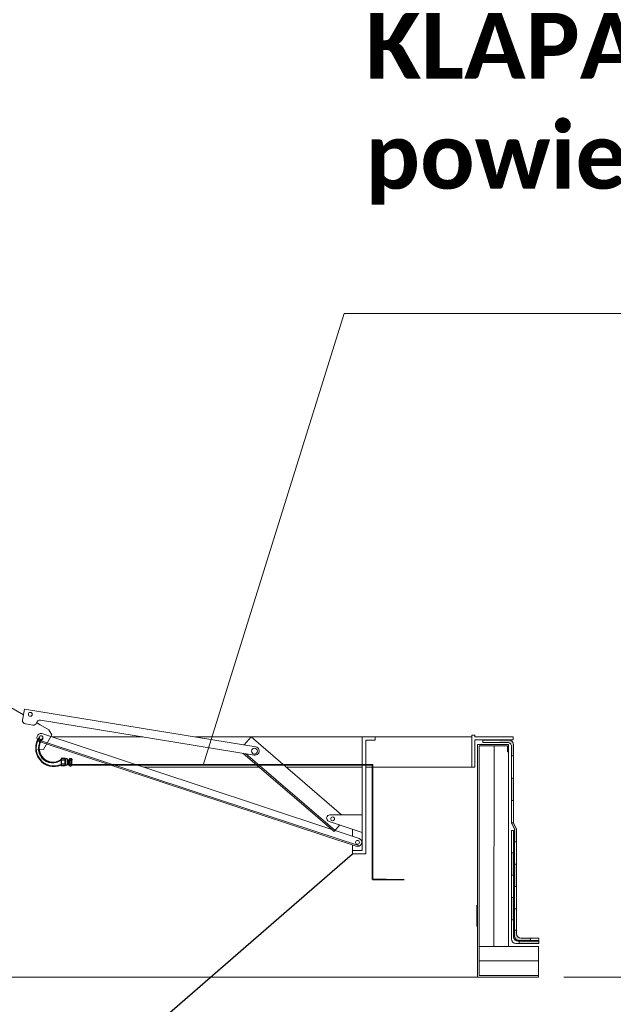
# Model space of a CAD drawing. Header units: millimetres. Extents: x 509 to 36614, y 492 to 3401.
# Tile 29 of 41: x 26631 to 26831, y 2654 to 2985. Entities that reach past the tile are written whole.
import ezdxf

# ---------------------------------------------------------------- set-up
doc = ezdxf.new("R2010")
doc.units = ezdxf.units.MM
doc.linetypes.add('ACAD_ISO04W100', pattern=[30.5, 24, -3, 0.5, -3])
doc.linetypes.add('BUR', pattern=[4.5, 3, -1.5])
for name, color, linetype, lineweight in [('CP_FRAME', 217, 'Continuous', 70), ('FOLIA', 11, 'Continuous', 0), ('KOPUŁKA przekrój', 2, 'Continuous', 5), ('mcr opis', 7, 'Continuous', 18), ('OCIEPLENIE', 9, 'BATTING', 5), ('PODSTAWA', 3, 'Continuous', 13), ('SIŁOWNIK', 9, 'Continuous', 5), ('STELAŻ', 9, 'Continuous', 5)]:
    doc.layers.add(name, color=color, linetype=linetype, lineweight=lineweight)
doc.layers.add('mapp-system', color=7, linetype='Continuous')
doc.layers.add('urządzenie UNIMA', color=250, linetype='Continuous')
doc.styles.add('Arial Normalny', font='arial.ttf')
doc.linetypes.add('BATTING', pattern='A,0.00254,-2.54,[134,ltypeshp.shx,S=2.54,R=0,X=-2.54,Y=0],-5.08,[134,ltypeshp.shx,S=2.54,R=180,X=2.54,Y=0],-2.54', length=10.16254)

msp = doc.modelspace()

# ---------------------------------------------------------------- hatches: boundary and pattern name
at = {"layer": 'FOLIA'}
h = msp.add_hatch(color=7, dxfattribs=at)
h.paths.add_polyline_path([(26797.354, 2730.148), (26796.604, 2730.148), (26796.604, 2722.648), (26797.354, 2722.648)])
h.paths.add_polyline_path([(26796.604, 2737.648), (26797.354, 2737.648), (26797.354, 2741.425, 0.4142136), (26795.854, 2742.925), (26792.675, 2742.925), (26792.675, 2742.175), (26795.104, 2742.175, -0.415631), (26796.604, 2741.007), (26796.604, 2737.648)])
h = msp.add_hatch(color=7, dxfattribs=at)
h.paths.add_polyline_path([(26797.604, 2693.765), (26798.354, 2693.765), (26798.354, 2701.265), (26797.604, 2701.265)])
h.paths.add_polyline_path([(26797.354, 2705.092), (26796.604, 2705.092), (26796.604, 2697.592), (26797.354, 2697.592)])
h.paths.add_polyline_path([(26797.604, 2708.765), (26798.354, 2708.765), (26798.354, 2713.088), (26797.354, 2715.148), (26796.604, 2715.148), (26797.604, 2713.088)])
h = msp.add_hatch(color=7, dxfattribs=at)
h.paths.add_polyline_path([(26805.794, 2674.661), (26805.794, 2675.411), (26799.231, 2675.411), (26799.231, 2674.661)])
h.paths.add_polyline_path([(26798.354, 2677.911), (26798.354, 2679.1), (26797.604, 2679.1), (26797.604, 2677.161, 0.4142136), (26799.104, 2675.661), (26802.981, 2675.661), (26802.981, 2676.411), (26799.854, 2676.411, -0.4142136), (26798.354, 2677.911)])
h.paths.add_polyline_path([(26796.604, 2682.592), (26797.354, 2682.592), (26797.354, 2690.092), (26796.604, 2690.092)])

# ---------------------------------------------------------------- linework, layer by layer
at = {"layer": 'CP_FRAME', "color": 7, "linetype": 'BUR', "lineweight": 18, "ltscale": 10}
msp.add_lwpolyline([(27609.213, 2663.283), (24747.594, 2663.283)], dxfattribs=at)
at = {"layer": 'FOLIA', "color": 7}
for p, q in [((26786.963, 2742.175), (26786.963, 2742.925)), ((26795.854, 2742.925), (26786.963, 2742.925)), ((26795.104, 2742.175), (26786.963, 2742.175)), ((26796.604, 2715.148), (26796.604, 2741.007)), ((26797.354, 2715.148), (26797.354, 2741.425)), ((26797.354, 2737.648), (26796.604, 2737.648)), ((26797.354, 2730.148), (26796.604, 2730.148)), ((26797.354, 2722.648), (26796.604, 2722.648)), ((26797.604, 2713.088), (26796.604, 2715.148)), ((26797.354, 2715.148), (26796.604, 2715.148)), ((26796.604, 2712.592), (26796.604, 2676.161)), ((26797.354, 2712.592), (26796.604, 2712.592)), ((26798.354, 2713.088), (26797.354, 2715.148)), ((26797.354, 2712.592), (26797.354, 2676.911)), ((26797.604, 2713.088), (26797.604, 2677.161)), ((26798.354, 2713.088), (26798.354, 2677.911)), ((26798.354, 2708.765), (26797.604, 2708.765)), ((26797.354, 2705.092), (26796.604, 2705.092)), ((26798.354, 2701.265), (26797.604, 2701.265)), ((26797.354, 2697.592), (26796.604, 2697.592)), ((26798.354, 2693.765), (26797.604, 2693.765)), ((26797.354, 2690.092), (26796.604, 2690.092)), ((26798.354, 2686.265), (26797.604, 2686.265)), ((26797.354, 2682.592), (26796.604, 2682.592)), ((26798.354, 2679.1), (26797.604, 2679.1)), ((26805.794, 2676.411), (26799.854, 2676.411)), ((26802.981, 2676.411), (26802.981, 2675.661)), ((26805.794, 2675.661), (26805.794, 2676.411)), ((26805.794, 2674.661), (26798.104, 2674.661)), ((26805.794, 2675.411), (26798.854, 2675.411)), ((26805.794, 2675.661), (26799.104, 2675.661)), ((26799.231, 2674.661), (26799.231, 2675.411)), ((26805.794, 2674.661), (26805.794, 2675.411))]:
    msp.add_line(p, q, dxfattribs=at)
for centre, radius, start, end in [((26795.273, 2740.844), 1.341, 6.96432, 97.24146), ((26795.854, 2741.425), 1.5, 0, 90), ((26798.104, 2676.161), 1.5, 180, 270), ((26798.854, 2676.911), 1.5, 180, 270), ((26799.104, 2677.161), 1.5, 180, 270), ((26799.854, 2677.911), 1.5, 180, 270)]:
    msp.add_arc(centre, radius, start, end, dxfattribs=at)
at = {"layer": 'KOPUŁKA przekrój', "color": 7, "lineweight": 0}
for p, q in [((26672.896, 2744.009), (26642.293, 2744.009)), ((26745.451, 2744.009), (26690.45, 2744.009)), ((26783.362, 2744.009), (26745.451, 2744.009)), ((26673.034, 2733.839), (26711.922, 2733.839)), ((26720.961, 2733.839), (26746.513, 2733.839)), ((26747.638, 2733.839), (26783.362, 2733.839))]:
    msp.add_line(p, q, dxfattribs=at)
at = {"layer": 'KOPUŁKA przekrój', "color": 7}
for p, q in [((26783.362, 2744.669), (26783.362, 2733.839)), ((26784.362, 2744.669), (26783.362, 2744.669)), ((26783.362, 2744.669), (26783.362, 2733.839)), ((26784.362, 2744.669), (26783.362, 2744.669)), ((26783.362, 2742.509), (26783.362, 2733.839)), ((26784.362, 2744.669), (26784.362, 2744.009)), ((26784.362, 2744.669), (26784.362, 2744.009)), ((26797.241, 2744.009), (26784.362, 2744.009)), ((26797.241, 2744.009), (26784.362, 2744.009)), ((26784.362, 2743.009), (26784.362, 2733.839)), ((26797.241, 2743.009), (26784.362, 2743.009)), ((26797.241, 2743.009), (26784.362, 2743.009)), ((26784.362, 2743.009), (26784.362, 2733.839)), ((26797.241, 2744.009), (26784.862, 2744.009)), ((26797.241, 2744.009), (26797.241, 2743.009)), ((26797.241, 2744.009), (26797.241, 2743.009)), ((26797.241, 2744.009), (26797.241, 2743.009)), ((26784.362, 2733.839), (26783.362, 2733.839)), ((26784.362, 2733.839), (26783.362, 2733.839))]:
    msp.add_line(p, q, dxfattribs=at)
at = {"layer": 'mapp-system', "extrusion": (0, 0, -1)}
msp.add_lwpolyline([(-26436.53, 2393.086), (-25702.017, 2393.086), (-25705.304, 2630.687), (-25705.304, 2630.687), (-25705.304, 2630.687), (-26657.907, 2630.687), (-26743.25, 2704.719)], dxfattribs=at)
at = {"layer": 'mcr opis'}
for p, q in [((26740.387, 2886.265), (26692.997, 2734.552)), ((27197.432, 2886.265), (26740.387, 2886.265))]:
    msp.add_line(p, q, dxfattribs=at)
at = {"layer": 'OCIEPLENIE', "color": 7, "ltscale": 0.05}
msp.add_line((26805.73, 2668.775), (26785.783, 2668.775), dxfattribs=at)
msp.add_lwpolyline([(26790.721, 2673.669), (26790.758, 2741.092)], dxfattribs=at)
at = {"layer": 'PODSTAWA', "color": 7}
for p, q in [((26785.252, 2741.535), (26785.252, 2663.283)), ((26785.252, 2741.535), (26795.659, 2741.535)), ((26795.659, 2741.535), (26785.252, 2741.535)), ((26785.783, 2741.092), (26785.783, 2663.881)), ((26785.783, 2741.092), (26795.284, 2741.092)), ((26795.284, 2739.035), (26795.284, 2741.092)), ((26795.659, 2739.035), (26795.284, 2739.035)), ((26795.659, 2741.535), (26795.659, 2739.035)), ((26795.659, 2741.514), (26795.659, 2740.571)), ((26805.73, 2663.283), (26785.518, 2663.283)), ((26805.73, 2663.881), (26785.783, 2663.881))]:
    msp.add_line(p, q, dxfattribs=at)
at = {"layer": 'PODSTAWA', "color": 7, "lineweight": 13}
for p, q in [((26795.659, 2740.727), (26795.659, 2673.669)), ((26805.73, 2673.669), (26785.783, 2673.669)), ((26805.73, 2673.669), (26805.73, 2663.283))]:
    msp.add_line(p, q, dxfattribs=at)
at = {"layer": 'PODSTAWA', "color": 7, "lineweight": 0}
msp.add_line((26548.472, 2663.283), (26785.252, 2663.283), dxfattribs=at)
at = {"layer": 'SIŁOWNIK', "color": 7, "lineweight": 13}
for p, q in [((26632.624, 2751.398), (26524.693, 2814.231)), ((26638.261, 2748.117), (26637.05, 2748.822)), ((26641.146, 2746.437), (26638.261, 2748.117)), ((26641.146, 2746.437), (26642.214, 2744.712)), ((26639.383, 2739.773), (26642.214, 2744.712)), ((26637.371, 2739.956), (26639.382, 2739.76))]:
    msp.add_line(p, q, dxfattribs=at)
for centre, radius in [((26634.932, 2751.612), 0.645), ((26638.548, 2743.758), 0.645), ((26710.263, 2739.26), 0.985), ((26736.532, 2716.538), 0.645), ((26744.909, 2708.621), 0.645)]:
    msp.add_circle(centre, radius, dxfattribs=at)
at = {"layer": 'STELAŻ', "color": 7}
for p, q in [((26632.945, 2753.369), (26632.347, 2749.696)), ((26632.945, 2753.369), (26710.716, 2740.71)), ((26638.317, 2749.639), (26710.203, 2737.936)), ((26633.277, 2748.405), (26635.781, 2747.997)), ((26638.762, 2745.177), (26691.712, 2727.66)), ((26637.277, 2743.161), (26690.966, 2725.399)), ((26637.879, 2742.5), (26690.829, 2724.982)), ((26706.855, 2741.395), (26709.106, 2744.017)), ((26739.558, 2717.871), (26709.106, 2744.017)), ((26746.513, 2744.036), (26746.513, 2705.844)), ((26750.872, 2742.911), (26747.638, 2742.911)), ((26747.638, 2742.911), (26747.638, 2705.844)), ((26750.872, 2744.009), (26750.872, 2742.911)), ((26737.076, 2712.242), (26706.355, 2738.618)), ((26737.378, 2712.594), (26707.254, 2738.458)), ((26745.56, 2707.395), (26690.966, 2725.399)), ((26736.211, 2712.985), (26691.712, 2727.66)), ((26744.438, 2707.303), (26690.829, 2724.982)), ((26735.34, 2715.663), (26746.513, 2711.929)), ((26735.641, 2717.871), (26746.513, 2717.871)), ((26735.641, 2717.871), (26746.513, 2717.871)), ((26737.076, 2712.242), (26738.971, 2714.449)), ((26745.455, 2709.936), (26737.367, 2712.603)), ((26743.25, 2713.02), (26743.25, 2710.663)), ((26743.25, 2707.694), (26743.25, 2704.719)), ((26743.25, 2706.227), (26743.25, 2704.719)), ((26746.513, 2705.844), (26743.279, 2705.844)), ((26746.513, 2705.844), (26743.279, 2705.844)), ((26747.638, 2705.844), (26747.638, 2704.719)), ((26747.638, 2705.844), (26747.638, 2704.719)), ((26747.638, 2704.719), (26743.25, 2704.719)), ((26747.638, 2704.719), (26743.25, 2704.719))]:
    msp.add_line(p, q, dxfattribs=at)
for centre, radius, start, end in [((26633.458, 2749.515), 1.125, 170.75482, 260.75482), ((26635.962, 2749.107), 1.125, 260.75482, 345.08306), ((26638.136, 2748.528), 1.125, 80.75482, 165.08306), ((26638.589, 2743.75), 1.438, 83.08143, 240.41531), ((26710.429, 2739.328), 1.411, 257.81882, 78.25142), ((26735.641, 2716.746), 1.125, 90, 254.4434), ((26744.892, 2708.64), 1.413, 251.22463, 66.51104)]:
    msp.add_arc(centre, radius, start, end, dxfattribs=at)
at = {"layer": 'urządzenie UNIMA', "color": 7}
for p, q in [((26645.272, 2736.489), (26645.272, 2734.626)), ((26646.622, 2736.772), (26645.362, 2736.772)), ((26646.622, 2736.205), (26645.362, 2736.205)), ((26647.342, 2736.619), (26646.694, 2736.619)), ((26646.712, 2736.489), (26646.712, 2734.626)), ((26647.342, 2736.619), (26647.342, 2734.495)), ((26647.702, 2736.322), (26647.702, 2734.657)), ((26648.062, 2736.682), (26648.062, 2734.432)), ((26648.152, 2736.772), (26648.692, 2736.772)), ((26648.152, 2736.205), (26648.692, 2736.205)), ((26648.782, 2736.682), (26648.782, 2734.432)), ((26648.782, 2736.457), (26649.142, 2736.457)), ((26646.622, 2734.909), (26645.362, 2734.909)), ((26646.622, 2734.342), (26645.362, 2734.342)), ((26647.342, 2734.495), (26646.694, 2734.495)), ((26648.152, 2734.909), (26648.692, 2734.909)), ((26648.152, 2734.342), (26648.692, 2734.342)), ((26749.949, 2696.105), (26749.949, 2698.265)), ((26749.949, 2696.105), (26751.749, 2696.105)), ((26785, 2687.539), (26785, 2680.339))]:
    msp.add_line(p, q, dxfattribs=at)
at = {"layer": 'urządzenie UNIMA', "color": 7, "linetype": 'ACAD_ISO04W100'}
for p, q in [((26647.363, 2736.457), (26647.342, 2735.92)), ((26647.363, 2736.457), (26647.342, 2736.415)), ((26647.432, 2736.322), (26647.363, 2736.457)), ((26647.432, 2736.322), (26647.363, 2734.792)), ((26647.432, 2736.322), (26647.363, 2734.792)), ((26647.498, 2736.457), (26647.428, 2734.657)), ((26647.498, 2736.457), (26647.432, 2736.322)), ((26647.567, 2736.322), (26647.498, 2736.457)), ((26647.567, 2736.322), (26647.498, 2734.792)), ((26647.567, 2736.322), (26647.498, 2734.792)), ((26647.633, 2736.457), (26647.563, 2734.657)), ((26647.633, 2736.457), (26647.567, 2736.322)), ((26647.702, 2736.322), (26647.633, 2736.457)), ((26647.702, 2736.322), (26647.633, 2734.792)), ((26647.702, 2736.322), (26648.062, 2736.322)), ((26648.152, 2736.772), (26648.062, 2736.682)), ((26648.692, 2736.772), (26648.782, 2736.682)), ((26647.363, 2734.792), (26647.342, 2734.752)), ((26647.428, 2734.657), (26647.363, 2734.792)), ((26647.498, 2734.792), (26647.428, 2734.657)), ((26647.563, 2734.657), (26647.498, 2734.792)), ((26647.633, 2734.792), (26647.563, 2734.657)), ((26647.698, 2734.657), (26647.633, 2734.792)), ((26647.702, 2734.792), (26648.062, 2734.792)), ((26648.152, 2734.342), (26648.062, 2734.432)), ((26648.692, 2734.342), (26648.782, 2734.432))]:
    msp.add_line(p, q, dxfattribs=at)
at = {"layer": 'urządzenie UNIMA', "color": 7, "linetype": 'Continuous'}
for p, q in [((26648.782, 2734.783), (26750.075, 2734.783)), ((26648.782, 2734.657), (26749.949, 2734.657)), ((26749.949, 2698.265), (26749.949, 2734.657)), ((26750.075, 2696.231), (26750.075, 2734.783)), ((26750.075, 2696.231), (26754.488, 2696.231)), ((26751.749, 2696.105), (26760.565, 2696.105))]:
    msp.add_line(p, q, dxfattribs=at)
at = {"layer": 'urządzenie UNIMA', "color": 7}
for centre, radius, start, end in [((26642.893, 2740.299), 6.147, 143.03245, 292.96816), ((26642.826, 2740.313), 6.024, 142.98251, 293.85398), ((26642.475, 2740.215), 4.817, 136.36251, 306.13135), ((26642.562, 2740.285), 4.715, 136.79807, 305.64458)]:
    msp.add_arc(centre, radius, start, end, dxfattribs=at)
at = {"layer": 'urządzenie UNIMA', "color": 7, "linetype": 'ACAD_ISO04W100'}
for centre, radius, start, end in [((26645.763, 2736.489), 0.492, 144.77484, 215.22516), ((26647.65, 2735.557), 2.378, 164.18567, 195.81433), ((26646.22, 2736.489), 0.492, 324.77484, 35.22516), ((26644.334, 2735.557), 2.378, 344.18567, 15.81433), ((26648.553, 2736.489), 0.492, 144.77484, 215.22516), ((26650.44, 2735.557), 2.378, 164.18567, 195.81433), ((26648.29, 2736.489), 0.492, 324.77484, 35.22516), ((26646.404, 2735.557), 2.378, 344.18567, 15.81433), ((26645.763, 2734.626), 0.492, 144.77484, 215.22516), ((26646.22, 2734.626), 0.492, 324.77484, 35.22516), ((26648.553, 2734.626), 0.492, 144.77484, 215.22516), ((26648.29, 2734.626), 0.492, 324.77484, 35.22516)]:
    msp.add_arc(centre, radius, start, end, dxfattribs=at)

# ---------------------------------------------------------------- texts
at = {"color": 0, "linetype": 'ByBlock', "lineweight": -2, "insert": (26747.578, 2955.019), "char_height": 22.1538, "width": 714.84, "attachment_point": 4, "style": 'Arial Normalny'}
msp.add_mtext('{\\fCalibri Light|b1|i0|c238|p34;\\C256;KLAPA DYMOWA\\Ppowierzchnia czynna: 1,00m²}', dxfattribs=at)

doc.saveas('drawing.dxf')
